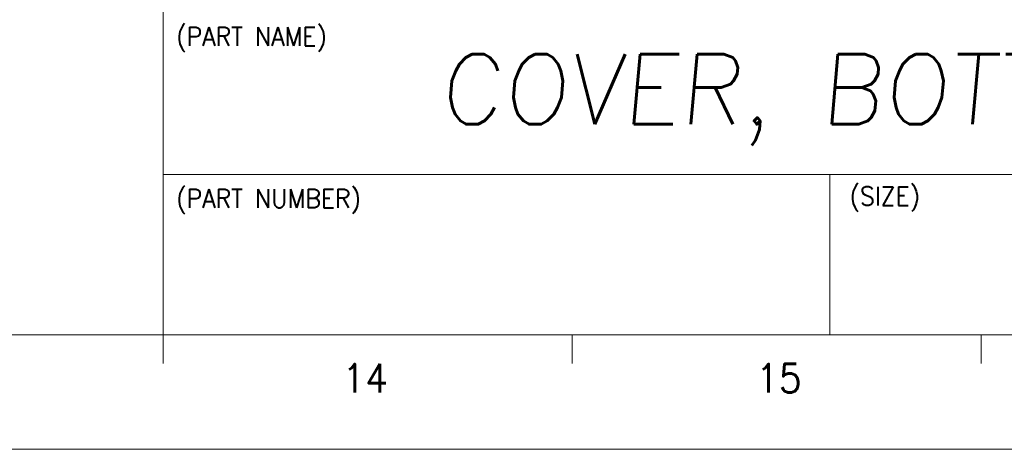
# Model space of a CAD drawing. Header units: millimetres. Extents: x 4497 to 13960, y 12291 to 16372.
# Tile 34 of 217: x 6230 to 6547, y 12784 to 12922. Entities that reach past the tile are written whole.
import ezdxf
from ezdxf.enums import TextEntityAlignment as Align

# ---------------------------------------------------------------- set-up
doc = ezdxf.new("R2010")
doc.units = ezdxf.units.MM
doc.header["$LTSCALE"] = 0.8
doc.layers.get('0').update_dxf_attribs({"linetype": 'CONTINUOUS', "lineweight": 0})
doc.layers.add('2', color=3, linetype='CONTINUOUS', lineweight=0)
doc.styles.add('GHS', font='romans', dxfattribs={"height": 2, "bigfont": 'whgtxt'})
doc.styles.get("Standard").update_dxf_attribs({"font": 'romans.shx', "width": 0.8, "oblique": 5, "bigfont": 'whgtxt.shx'})

msp = doc.modelspace()

# ---------------------------------------------------------------- linework, layer by layer
for p, q in [((6276.308, 12821.021), (6276.308, 13149.978)), ((6276.308, 12872.51), (6671.057, 12872.51)), ((6490.846, 12821.021), (6490.846, 12872.51)), ((4565.731, 12821.021), (6671.057, 12821.021)), ((6276.308, 12821.021), (6671.057, 12821.021)), ((6276.308, 12821.021), (6671.057, 12821.021)), ((6276.308, 12811.819), (6276.308, 12821.021)), ((6366.3, 12821.021), (6671.057, 12821.021)), ((6407.891, 12811.819), (6407.891, 12821.021)), ((6539.474, 12811.819), (6539.474, 12821.021)), ((4519.723, 12784.215), (6707.863, 12784.215))]:
    msp.add_line(p, q)

# ---------------------------------------------------------------- texts
at = {"width": 0.933333}
for s, height, p in [('(PART NAME)', 5.96803, (6280.512, 12919.892)), ('(SIZE)', 5.968, (6497.152, 12868.586)), ('(PART NUMBER)', 5.96803, (6280.512, 12867.812))]:
    msp.add_text(s, height=height, dxfattribs=at).set_placement(p, align=Align.TOP_LEFT)
for s, p in [('14', (6341.291, 12807.039)), ('15', (6474.419, 12807.039))]:
    msp.add_text(s, height=9.2016, dxfattribs=at).set_placement(p, align=Align.MIDDLE_CENTER)
at = {"layer": '2', "style": 'GHS', "oblique": 5}
msp.add_text('COVER, BOTTOM', height=22.5, dxfattribs=at).set_placement((6365.108, 12888.688))

doc.saveas('drawing.dxf')
